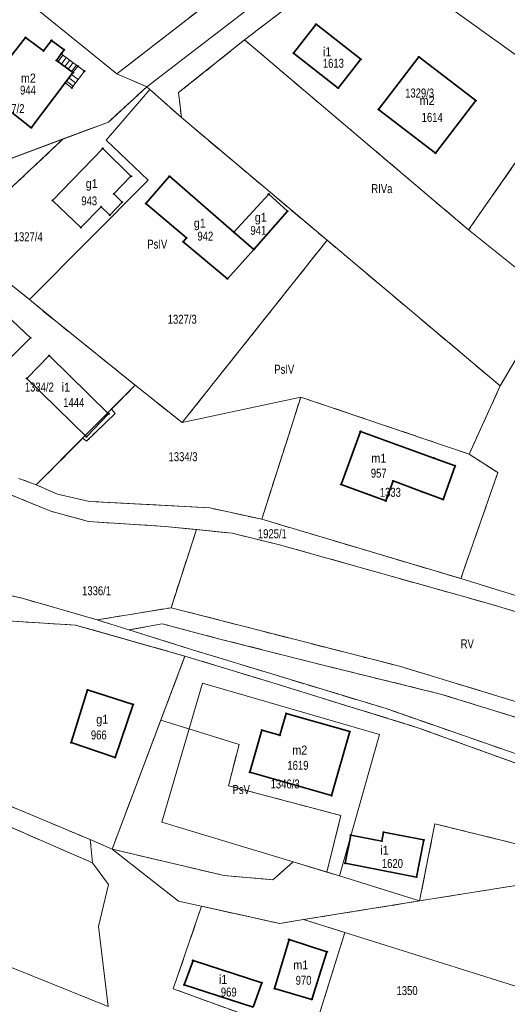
# Model space of a CAD drawing. Header units: metres. Extents: x 7496145 to 7500200, y 5498500 to 5502080.
# Tile 63 of 202: x 7497574 to 7497655, y 5499634 to 5499798. Entities that reach past the tile are written whole.
import ezdxf
from ezdxf.enums import TextEntityAlignment as Align

# ---------------------------------------------------------------- set-up
doc = ezdxf.new("R2010")
doc.units = ezdxf.units.M
doc.header["$MEASUREMENT"] = 0
for name, pattern in [('2.25_0.75', [3, 2.25, -0.75]), ('219-1000', [0]), ('egug-1000', [0])]:
    doc.linetypes.add(name, pattern=pattern)
doc.layers.get('0').update_dxf_attribs({"color": 2, "linetype": 'CONTINUOUS', "lineweight": 5})
for name, color, linetype in [('209-oznaczenie konturu klasyfikacyjnego', 7, 'CONTINUOUS'), ('211-numer działki ewidencyjnej', 7, 'CONTINUOUS'), ('217-kontur klasyfikacyjny', 7, 'CONTINUOUS'), ('218-kontur użytku gruntowego', 7, 'CONTINUOUS'), ('219-działka ewidencyjna', 7, 'CONTINUOUS'), ('312-budynek ewidencyjny', 7, 'CONTINUOUS'), ('312-oznaczenie budynku ewidencyjnego', 7, 'CONTINUOUS'), ('312-oznaczenie budynku ewidencyjnego-Atr117', 7, 'CONTINUOUS'), ('352-schody', 7, 'CONTINUOUS'), ('Punkt budynku', 7, 'CONTINUOUS')]:
    doc.layers.add(name, color=color, linetype=linetype)
doc.styles.get("Standard").update_dxf_attribs({"font": 'Working1250', "width": 0.75})

# ---------------------------------------------------------------- blocks, each defined once
blk = doc.blocks.new('PUNKTBUD')
at = {"color": 0}
blk.add_circle((0, 0), 0.09, dxfattribs=at)

msp = doc.modelspace()

# ---------------------------------------------------------------- linework, layer by layer
at = {"layer": '217-kontur klasyfikacyjny', "color": 3, "linetype": '2.25_0.75', "lineweight": 18, "flags": 128}
for points in [[(7497611.52, 5499795), (7497631.8, 5499810.5)], [(7497611.21, 5499805.66), (7497599.22, 5499796.36)], [(7497599.22, 5499796.36), (7497593.54, 5499791.94)], [(7497611.52, 5499795), (7497600.49, 5499786.18)], [(7497649.02, 5499763.21), (7497611.52, 5499795)], [(7497593.54, 5499791.94), (7497590.13, 5499789.3)], [(7497590.13, 5499789.3), (7497595.17, 5499787.17)], [(7497595.17, 5499787.17), (7497588.76, 5499781.26)], [(7497595.68, 5499786.72), (7497595.17, 5499787.17)], [(7497600.96, 5499781.99), (7497595.68, 5499786.72)], [(7497600.49, 5499786.18), (7497600.96, 5499781.99)], [(7497600.96, 5499781.99), (7497625.34, 5499761.48)], [(7497588.76, 5499781.26), (7497581.18, 5499778.43)], [(7497581.18, 5499778.43), (7497554.51, 5499768.45)], [(7497581.18, 5499778.43), (7497563.14, 5499761.55)], [(7497657.88, 5499775.95), (7497649.02, 5499763.21)], [(7497625.34, 5499761.48), (7497601.08, 5499730.99)], [(7497654.3, 5499737.12), (7497625.34, 5499761.48)], [(7497571.58, 5499754.77), (7497575.51, 5499751.55)], [(7497654.3, 5499737.12), (7497663.04, 5499751.98)], [(7497575.51, 5499751.55), (7497580.21, 5499747.7)], [(7497580.21, 5499747.7), (7497593.22, 5499737.24)], [(7497593.22, 5499737.24), (7497589.24, 5499733.23)], [(7497601.08, 5499730.99), (7497593.22, 5499737.24)], [(7497649.12, 5499725.71), (7497654.3, 5499737.12)], [(7497614.39, 5499714.82), (7497620.93, 5499735.25)], [(7497620.93, 5499735.25), (7497649.12, 5499725.71)], [(7497589.88, 5499732.51), (7497585.07, 5499727.88)], [(7497589.24, 5499733.23), (7497589.88, 5499732.51)], [(7497584.44, 5499728.4), (7497576.67, 5499720.56)], [(7497585.07, 5499727.88), (7497584.44, 5499728.4)], [(7497649.12, 5499725.71), (7497653.9, 5499722.64)], [(7497653.9, 5499722.64), (7497647.71, 5499704.89)], [(7497576.67, 5499720.56), (7497573.76, 5499721.64)], [(7497580.21, 5499719.01), (7497576.67, 5499720.56)], [(7497579.09, 5499716.17), (7497572.49, 5499718.86)], [(7497585.57, 5499717.8), (7497580.21, 5499719.01)], [(7497590.1, 5499717.56), (7497585.57, 5499717.8)], [(7497605.7, 5499716.72), (7497590.1, 5499717.56)], [(7497585.38, 5499714.43), (7497579.09, 5499716.17)], [(7497614.39, 5499714.82), (7497605.7, 5499716.72)], [(7497598.21, 5499713.62), (7497585.38, 5499714.43)], [(7497647.71, 5499704.89), (7497614.39, 5499714.82)], [(7497603.47, 5499713.09), (7497598.21, 5499713.62)], [(7497599.21, 5499700.02), (7497603.47, 5499713.09)], [(7497603.47, 5499713.09), (7497609.46, 5499712.48)], [(7497609.46, 5499712.48), (7497617.35, 5499710.55)], [(7497617.35, 5499710.55), (7497651.54, 5499700.95)], [(7497558.11, 5499705.29), (7497574.32, 5499701.6)], [(7497695.19, 5499690.2), (7497647.71, 5499704.89)], [(7497574.32, 5499701.6), (7497586.86, 5499697.98)], [(7497651.54, 5499700.95), (7497694.17, 5499688.37)], [(7497586.86, 5499697.98), (7497599.21, 5499700.02)], [(7497599.21, 5499700.02), (7497619.8, 5499694.74)], [(7497583.21, 5499697.1), (7497560.44, 5499698.53)], [(7497592.16, 5499696.3), (7497586.86, 5499697.98)], [(7497588.22, 5499695.69), (7497583.21, 5499697.1)], [(7497597.74, 5499697.34), (7497592.16, 5499696.3)], [(7497592.16, 5499696.3), (7497602.09, 5499693.2)], [(7497607.4, 5499694.78), (7497597.74, 5499697.34)], [(7497601.55, 5499691.93), (7497588.22, 5499695.69)], [(7497623.11, 5499690.8), (7497607.4, 5499694.78)], [(7497619.8, 5499694.74), (7497637.42, 5499690.25)], [(7497602.09, 5499693.2), (7497635.19, 5499683.14)], [(7497597.5, 5499681.2), (7497601.55, 5499691.93)], [(7497601.55, 5499691.93), (7497616.07, 5499687.5)], [(7497644.32, 5499685.57), (7497623.11, 5499690.8)], [(7497637.42, 5499690.25), (7497660.31, 5499683.29)], [(7497616.07, 5499687.5), (7497640.53, 5499679.95)], [(7497664.31, 5499679.41), (7497644.32, 5499685.57)], [(7497635.19, 5499683.14), (7497687.97, 5499664.79)], [(7497589.37, 5499659.64), (7497597.5, 5499681.2)], [(7497610.61, 5499677.16), (7497597.5, 5499681.2)], [(7497640.53, 5499679.95), (7497664.05, 5499671.44)], [(7497608.82, 5499670.25), (7497610.61, 5499677.16)], [(7497585.7, 5499661.23), (7497562.04, 5499671.14)], [(7497627.64, 5499665.25), (7497608.82, 5499670.25)], [(7497558.64, 5499669.28), (7497586.09, 5499657.33)], [(7497625.28, 5499655.81), (7497627.64, 5499665.25)], [(7497643.37, 5499663.87), (7497640.8, 5499650.97)], [(7497660.07, 5499659.76), (7497643.37, 5499663.87)], [(7497586.09, 5499657.33), (7497585.7, 5499661.23)], [(7497585.7, 5499661.23), (7497589.37, 5499659.64)], [(7497589.37, 5499659.64), (7497608.13, 5499655.21)], [(7497616.27, 5499654.52), (7497619.65, 5499657.51)], [(7497619.65, 5499657.51), (7497625.28, 5499655.81)], [(7497608.13, 5499655.21), (7497616.27, 5499654.52)], [(7497627.39, 5499655.18), (7497625.28, 5499655.81)], [(7497640.8, 5499650.97), (7497627.39, 5499655.18)], [(7497662.54, 5499654.47), (7497640.8, 5499650.97)], [(7497599.59, 5499636.27), (7497604.32, 5499650.09)], [(7497604.32, 5499650.09), (7497617.42, 5499647.19)], [(7497621.39, 5499647.86), (7497640.8, 5499650.97)], [(7497617.42, 5499647.19), (7497621.39, 5499647.86)], [(7497621.39, 5499647.86), (7497628.31, 5499645.69)], [(7497628.31, 5499645.69), (7497621.38, 5499623.58)], [(7497610.99, 5499632.12), (7497599.59, 5499636.27)]]:
    msp.add_lwpolyline(points, dxfattribs=at)
at = {"layer": '218-kontur użytku gruntowego', "color": 3, "linetype": 'egug-1000', "lineweight": 18, "flags": 128}
for points in [[(7497631.8, 5499810.5), (7497611.52, 5499795)], [(7497611.21, 5499805.66), (7497599.22, 5499796.36)], [(7497599.22, 5499796.36), (7497590.13, 5499789.3)], [(7497611.52, 5499795), (7497600.49, 5499786.18)], [(7497611.52, 5499795), (7497649.02, 5499763.21)], [(7497590.13, 5499789.3), (7497595.17, 5499787.17)], [(7497595.17, 5499787.17), (7497588.76, 5499781.26)], [(7497595.68, 5499786.72), (7497595.17, 5499787.17)], [(7497600.96, 5499781.99), (7497595.68, 5499786.72)], [(7497600.49, 5499786.18), (7497600.96, 5499781.99)], [(7497600.96, 5499781.99), (7497625.34, 5499761.48)], [(7497588.76, 5499781.26), (7497581.18, 5499778.43)], [(7497581.18, 5499778.43), (7497554.51, 5499768.45)], [(7497581.18, 5499778.43), (7497563.14, 5499761.55)], [(7497649.02, 5499763.21), (7497657.88, 5499775.95)], [(7497625.34, 5499761.48), (7497601.08, 5499730.99)], [(7497625.34, 5499761.48), (7497654.3, 5499737.12)], [(7497571.58, 5499754.77), (7497575.51, 5499751.55)], [(7497663.04, 5499751.98), (7497654.3, 5499737.12)], [(7497575.51, 5499751.55), (7497580.21, 5499747.7)], [(7497580.21, 5499747.7), (7497593.22, 5499737.24)], [(7497593.22, 5499737.24), (7497589.24, 5499733.23)], [(7497601.08, 5499730.99), (7497593.22, 5499737.24)], [(7497654.3, 5499737.12), (7497649.12, 5499725.71)], [(7497620.93, 5499735.25), (7497614.39, 5499714.82)], [(7497649.12, 5499725.71), (7497620.93, 5499735.25)], [(7497589.88, 5499732.51), (7497585.07, 5499727.88)], [(7497589.24, 5499733.23), (7497589.88, 5499732.51)], [(7497584.44, 5499728.4), (7497576.67, 5499720.56)], [(7497585.07, 5499727.88), (7497584.44, 5499728.4)], [(7497649.12, 5499725.71), (7497653.9, 5499722.64)], [(7497653.9, 5499722.64), (7497647.71, 5499704.89)], [(7497576.67, 5499720.56), (7497573.76, 5499721.64)], [(7497576.67, 5499720.56), (7497580.21, 5499719.01)], [(7497572.49, 5499718.86), (7497579.09, 5499716.17)], [(7497580.21, 5499719.01), (7497585.57, 5499717.8)], [(7497585.57, 5499717.8), (7497590.1, 5499717.56)], [(7497590.1, 5499717.56), (7497605.7, 5499716.72)], [(7497579.09, 5499716.17), (7497585.38, 5499714.43)], [(7497605.7, 5499716.72), (7497614.39, 5499714.82)], [(7497585.38, 5499714.43), (7497598.21, 5499713.62)], [(7497614.39, 5499714.82), (7497647.71, 5499704.89)], [(7497598.21, 5499713.62), (7497603.47, 5499713.09)], [(7497599.21, 5499700.02), (7497603.47, 5499713.09)], [(7497603.47, 5499713.09), (7497609.46, 5499712.48)], [(7497609.46, 5499712.48), (7497617.35, 5499710.55)], [(7497617.35, 5499710.55), (7497651.54, 5499700.95)], [(7497558.11, 5499705.29), (7497574.32, 5499701.6)], [(7497647.71, 5499704.89), (7497695.19, 5499690.2)], [(7497574.32, 5499701.6), (7497586.86, 5499697.98)], [(7497651.54, 5499700.95), (7497694.17, 5499688.37)], [(7497586.86, 5499697.98), (7497599.21, 5499700.02)], [(7497599.21, 5499700.02), (7497619.8, 5499694.74)], [(7497583.21, 5499697.1), (7497560.44, 5499698.53)], [(7497586.86, 5499697.98), (7497592.16, 5499696.3)], [(7497588.22, 5499695.69), (7497583.21, 5499697.1)], [(7497592.16, 5499696.3), (7497597.74, 5499697.34)], [(7497592.16, 5499696.3), (7497602.09, 5499693.2)], [(7497597.74, 5499697.34), (7497607.4, 5499694.78)], [(7497601.55, 5499691.93), (7497588.22, 5499695.69)], [(7497607.4, 5499694.78), (7497623.11, 5499690.8)], [(7497619.8, 5499694.74), (7497637.42, 5499690.25)], [(7497602.09, 5499693.2), (7497635.19, 5499683.14)], [(7497597.5, 5499681.2), (7497601.55, 5499691.93)], [(7497601.55, 5499691.93), (7497616.07, 5499687.5)], [(7497623.11, 5499690.8), (7497644.32, 5499685.57)], [(7497637.42, 5499690.25), (7497660.31, 5499683.29)], [(7497616.07, 5499687.5), (7497640.53, 5499679.95)], [(7497644.32, 5499685.57), (7497664.31, 5499679.41)], [(7497635.19, 5499683.14), (7497687.97, 5499664.79)], [(7497597.5, 5499681.2), (7497589.37, 5499659.64)], [(7497610.61, 5499677.16), (7497597.5, 5499681.2)], [(7497640.53, 5499679.95), (7497664.05, 5499671.44)], [(7497608.82, 5499670.25), (7497610.61, 5499677.16)], [(7497585.7, 5499661.23), (7497562.04, 5499671.14)], [(7497627.64, 5499665.25), (7497608.82, 5499670.25)], [(7497558.64, 5499669.28), (7497586.09, 5499657.33)], [(7497625.28, 5499655.81), (7497627.64, 5499665.25)], [(7497640.8, 5499650.97), (7497643.37, 5499663.87)], [(7497643.37, 5499663.87), (7497660.07, 5499659.76)], [(7497586.09, 5499657.33), (7497585.7, 5499661.23)], [(7497585.7, 5499661.23), (7497589.37, 5499659.64)], [(7497589.37, 5499659.64), (7497608.13, 5499655.21)], [(7497616.27, 5499654.52), (7497619.65, 5499657.51)], [(7497619.65, 5499657.51), (7497625.28, 5499655.81)], [(7497608.13, 5499655.21), (7497616.27, 5499654.52)], [(7497627.39, 5499655.18), (7497625.28, 5499655.81)], [(7497640.8, 5499650.97), (7497627.39, 5499655.18)], [(7497662.54, 5499654.47), (7497640.8, 5499650.97)], [(7497599.59, 5499636.27), (7497604.32, 5499650.09)], [(7497604.32, 5499650.09), (7497617.42, 5499647.19)], [(7497621.39, 5499647.86), (7497640.8, 5499650.97)], [(7497617.42, 5499647.19), (7497621.39, 5499647.86)], [(7497628.31, 5499645.69), (7497621.39, 5499647.86)], [(7497621.38, 5499623.58), (7497628.31, 5499645.69)], [(7497610.99, 5499632.12), (7497599.59, 5499636.27)]]:
    msp.add_lwpolyline(points, dxfattribs=at)
at = {"layer": '219-działka ewidencyjna', "color": 3, "linetype": '219-1000', "lineweight": 18, "flags": 128}
for points in [[(7497611.52, 5499795), (7497631.8, 5499810.5)], [(7497631.8, 5499810.5), (7497665.25, 5499786.54)], [(7497590.13, 5499789.3), (7497611.21, 5499805.66)], [(7497573.48, 5499802.87), (7497590.13, 5499789.3)], [(7497595.17, 5499787.17), (7497612.94, 5499800.8)], [(7497600.49, 5499786.18), (7497611.52, 5499795)], [(7497611.52, 5499795), (7497649.02, 5499763.21)], [(7497590.13, 5499789.3), (7497595.17, 5499787.17)], [(7497588.38, 5499778.21), (7497595.68, 5499786.72)], [(7497588.76, 5499781.26), (7497595.17, 5499787.17)], [(7497595.17, 5499787.17), (7497595.68, 5499786.72)], [(7497600.96, 5499781.99), (7497595.68, 5499786.72)], [(7497649.02, 5499763.21), (7497665.25, 5499786.54)], [(7497600.49, 5499786.18), (7497600.96, 5499781.99)], [(7497654.3, 5499737.12), (7497600.96, 5499781.99)], [(7497554.51, 5499768.45), (7497588.76, 5499781.26)], [(7497588.38, 5499778.21), (7497595.41, 5499771.54)], [(7497575.51, 5499751.55), (7497595.41, 5499771.54)], [(7497649.02, 5499763.21), (7497673.24, 5499743.8)], [(7497571.58, 5499754.77), (7497575.51, 5499751.55)], [(7497580.21, 5499747.7), (7497575.51, 5499751.55)], [(7497580.21, 5499747.7), (7497593.22, 5499737.24)], [(7497576.67, 5499720.56), (7497593.22, 5499737.24)], [(7497593.22, 5499737.24), (7497601.08, 5499730.99)], [(7497654.3, 5499737.12), (7497649.12, 5499725.71)], [(7497601.08, 5499730.99), (7497620.93, 5499735.25)], [(7497614.39, 5499714.82), (7497620.93, 5499735.25)], [(7497620.93, 5499735.25), (7497649.12, 5499725.71)], [(7497653.9, 5499722.64), (7497649.12, 5499725.71)], [(7497647.71, 5499704.89), (7497653.9, 5499722.64)], [(7497573.76, 5499721.64), (7497576.67, 5499720.56)], [(7497576.67, 5499720.56), (7497580.21, 5499719.01)], [(7497572.49, 5499718.86), (7497579.09, 5499716.17)], [(7497580.21, 5499719.01), (7497585.57, 5499717.8)], [(7497585.57, 5499717.8), (7497605.7, 5499716.72)], [(7497579.09, 5499716.17), (7497585.38, 5499714.43)], [(7497605.7, 5499716.72), (7497614.39, 5499714.82)], [(7497598.21, 5499713.62), (7497585.38, 5499714.43)], [(7497647.71, 5499704.89), (7497614.39, 5499714.82)], [(7497598.21, 5499713.62), (7497609.46, 5499712.48)], [(7497617.35, 5499710.55), (7497609.46, 5499712.48)], [(7497617.35, 5499710.55), (7497651.54, 5499700.95)], [(7497558.11, 5499705.29), (7497574.32, 5499701.6)], [(7497647.71, 5499704.89), (7497695.19, 5499690.2)], [(7497574.32, 5499701.6), (7497586.86, 5499697.98)], [(7497651.54, 5499700.95), (7497694.17, 5499688.37)], [(7497586.86, 5499697.98), (7497599.21, 5499700.02)], [(7497599.21, 5499700.02), (7497619.8, 5499694.74)], [(7497583.21, 5499697.1), (7497560.44, 5499698.53)], [(7497586.86, 5499697.98), (7497592.16, 5499696.3)], [(7497583.21, 5499697.1), (7497601.55, 5499691.93)], [(7497592.16, 5499696.3), (7497597.74, 5499697.34)], [(7497602.09, 5499693.2), (7497592.16, 5499696.3)], [(7497597.74, 5499697.34), (7497607.4, 5499694.78)], [(7497623.11, 5499690.8), (7497607.4, 5499694.78)], [(7497637.42, 5499690.25), (7497619.8, 5499694.74)], [(7497602.09, 5499693.2), (7497635.19, 5499683.14)], [(7497601.55, 5499691.93), (7497589.37, 5499659.64)], [(7497601.55, 5499691.93), (7497616.07, 5499687.5)], [(7497623.11, 5499690.8), (7497644.32, 5499685.57)], [(7497637.42, 5499690.25), (7497660.31, 5499683.29)], [(7497597.67, 5499664.13), (7497604.49, 5499687.4)], [(7497604.49, 5499687.4), (7497634.08, 5499678.79)], [(7497616.07, 5499687.5), (7497640.53, 5499679.95)], [(7497644.32, 5499685.57), (7497664.31, 5499679.41)], [(7497687.97, 5499664.79), (7497635.19, 5499683.14)], [(7497640.53, 5499679.95), (7497685.49, 5499663.68)], [(7497627.39, 5499655.18), (7497634.08, 5499678.79)], [(7497562.04, 5499671.14), (7497585.7, 5499661.23)], [(7497558.64, 5499669.28), (7497586.09, 5499657.33)], [(7497597.67, 5499664.13), (7497627.39, 5499655.18)], [(7497585.7, 5499661.23), (7497589.37, 5499659.64)], [(7497586.09, 5499657.33), (7497585.7, 5499661.23)], [(7497589.37, 5499659.64), (7497600.48, 5499650.94)], [(7497586.09, 5499657.33), (7497588.76, 5499653.73)], [(7497587.05, 5499646.71), (7497588.76, 5499653.73)], [(7497600.48, 5499650.94), (7497617.42, 5499647.19)], [(7497587.05, 5499646.71), (7497588.69, 5499633.32)], [(7497617.42, 5499647.19), (7497621.39, 5499647.86)], [(7497621.39, 5499647.86), (7497688.11, 5499626.9)], [(7497572.5, 5499639.82), (7497588.69, 5499633.32)]]:
    msp.add_lwpolyline(points, dxfattribs=at)
at = {"layer": '312-budynek ewidencyjny', "color": 7, "linetype": 'Continuous', "lineweight": 35, "flags": 128}
for points in [[(7497619.71, 5499792.78), (7497623.48, 5499797.6)], [(7497623.48, 5499797.6), (7497630.97, 5499791.75)], [(7497567.88, 5499786.51), (7497574.85, 5499795.4)], [(7497574.85, 5499795.4), (7497577.89, 5499793.15)], [(7497577.89, 5499793.15), (7497579.2, 5499794.92)], [(7497579.2, 5499794.92), (7497581.34, 5499793.34)], [(7497581.34, 5499793.34), (7497580.85, 5499792.67)], [(7497580.85, 5499792.67), (7497580.03, 5499791.57)], [(7497580.03, 5499791.57), (7497582.8, 5499789.52)], [(7497627.19, 5499786.93), (7497619.71, 5499792.78)], [(7497630.97, 5499791.75), (7497627.19, 5499786.93)], [(7497633.94, 5499783.35), (7497640.67, 5499792.14)], [(7497640.67, 5499792.14), (7497650.2, 5499784.84)], [(7497582.8, 5499789.52), (7497581.5, 5499787.81)], [(7497575.83, 5499780.31), (7497567.88, 5499786.51)], [(7497581.5, 5499787.81), (7497575.83, 5499780.31)], [(7497650.2, 5499784.84), (7497643.47, 5499776.05)], [(7497643.47, 5499776.05), (7497633.94, 5499783.35)], [(7497579.37, 5499768.14), (7497587.78, 5499776.84)], [(7497587.78, 5499776.84), (7497592.51, 5499772.18)], [(7497592.51, 5499772.18), (7497589.63, 5499769.24)], [(7497594.98, 5499767.63), (7497598.95, 5499772.18)], [(7497598.95, 5499772.18), (7497609.75, 5499762.83)], [(7497589.63, 5499769.24), (7497591.05, 5499767.84)], [(7497609.75, 5499762.83), (7497615.56, 5499769.21)], [(7497615.56, 5499769.21), (7497618.7, 5499766.35)], [(7497584.1, 5499763.6), (7497579.37, 5499768.14)], [(7497587.52, 5499767.09), (7497584.1, 5499763.6)], [(7497588.98, 5499765.66), (7497587.52, 5499767.09)], [(7497591.05, 5499767.84), (7497588.98, 5499765.66)], [(7497601.82, 5499761.88), (7497594.98, 5499767.63)], [(7497618.7, 5499766.35), (7497613.08, 5499759.92)], [(7497601.27, 5499761.23), (7497601.82, 5499761.88)], [(7497609.75, 5499762.83), (7497613.08, 5499759.92)], [(7497613.08, 5499759.92), (7497609.75, 5499762.83)], [(7497608.64, 5499755.04), (7497601.27, 5499761.23)], [(7497613.08, 5499759.92), (7497608.64, 5499755.04)], [(7497571.64, 5499749.03), (7497575.69, 5499745.17)], [(7497575.69, 5499745.17), (7497565.71, 5499735.16)], [(7497575.07, 5499738.38), (7497578.8, 5499742.19)], [(7497578.8, 5499742.19), (7497588.77, 5499732.45)], [(7497585.05, 5499728.63), (7497575.07, 5499738.38)], [(7497588.77, 5499732.45), (7497585.05, 5499728.63)], [(7497627.68, 5499720.65), (7497630.91, 5499729.52)], [(7497630.91, 5499729.52), (7497643.18, 5499725.06)], [(7497643.18, 5499725.06), (7497646.77, 5499723.75)], [(7497646.77, 5499723.75), (7497644.74, 5499718.12)], [(7497635.14, 5499717.89), (7497627.68, 5499720.65)], [(7497636.37, 5499721.22), (7497635.14, 5499717.89)], [(7497641.14, 5499719.45), (7497636.37, 5499721.22)], [(7497644.74, 5499718.12), (7497641.14, 5499719.45)], [(7497582.51, 5499677.45), (7497585.24, 5499686.27)], [(7497585.24, 5499686.27), (7497592.89, 5499683.84)], [(7497592.89, 5499683.84), (7497589.87, 5499674.95)], [(7497617.42, 5499678.68), (7497618.47, 5499682.33)], [(7497618.47, 5499682.33), (7497629.12, 5499679.29)], [(7497612.39, 5499672.49), (7497614.4, 5499679.55)], [(7497614.4, 5499679.55), (7497617.42, 5499678.68)], [(7497629.12, 5499679.29), (7497626.06, 5499668.59)], [(7497589.87, 5499674.95), (7497582.51, 5499677.45)], [(7497626.06, 5499668.59), (7497612.39, 5499672.49)], [(7497628.37, 5499657.27), (7497629.28, 5499661.99)], [(7497629.28, 5499661.99), (7497634.5, 5499660.98)], [(7497634.5, 5499660.98), (7497634.78, 5499662.47)], [(7497634.78, 5499662.47), (7497641.5, 5499661.17)], [(7497641.5, 5499661.17), (7497640.3, 5499654.96)], [(7497640.3, 5499654.96), (7497628.37, 5499657.27)], [(7497616.53, 5499636.33), (7497618.96, 5499644.53)], [(7497618.96, 5499644.53), (7497625.31, 5499642.46)], [(7497625.31, 5499642.46), (7497622.75, 5499634.5)], [(7497601.43, 5499636.94), (7497602.89, 5499641.02)], [(7497602.89, 5499641.02), (7497614.4, 5499637.3)], [(7497612.94, 5499633.18), (7497601.43, 5499636.94)], [(7497614.4, 5499637.3), (7497612.94, 5499633.18)], [(7497622.75, 5499634.5), (7497616.53, 5499636.33)]]:
    msp.add_lwpolyline(points, dxfattribs=at)
at = {"layer": '352-schody', "color": 7, "linetype": 'Continuous', "lineweight": 18, "flags": 128}
for points in [[(7497580.85, 5499792.67), (7497583.6, 5499790.6), (7497582.8, 5499789.52), (7497580.03, 5499791.57)], [(7497580.85, 5499792.67), (7497583.6, 5499790.6), (7497582.8, 5499789.52), (7497580.03, 5499791.57)], [(7497581.5, 5499787.81), (7497582.8, 5499789.52), (7497583.6, 5499790.6), (7497584.71, 5499789.78), (7497582.6, 5499786.98)], [(7497581.5, 5499787.81), (7497582.8, 5499789.52), (7497583.6, 5499790.6), (7497584.71, 5499789.78), (7497582.6, 5499786.98)]]:
    msp.add_lwpolyline(points, close=True, dxfattribs=at)
for points in [[(7497580.31, 5499791.37), (7497581.13, 5499792.46)], [(7497580.87, 5499790.95), (7497581.69, 5499792.04)], [(7497581.43, 5499790.53), (7497582.25, 5499791.62)], [(7497581.99, 5499790.12), (7497582.81, 5499791.2)], [(7497582.56, 5499789.7), (7497583.37, 5499790.78)], [(7497582.81, 5499787.26), (7497581.71, 5499788.09)], [(7497583.23, 5499787.82), (7497582.13, 5499788.65)], [(7497583.65, 5499788.37), (7497582.56, 5499789.2)]]:
    msp.add_lwpolyline(points, dxfattribs=at)

# ---------------------------------------------------------------- block references
at = {"layer": 'Punkt budynku', "color": 5, "linetype": 'Continuous', "lineweight": 13}
for p in [(7497623.48, 5499797.6), (7497574.85, 5499795.4), (7497579.2, 5499794.92), (7497577.89, 5499793.15), (7497581.34, 5499793.34), (7497580.03, 5499791.57), (7497580.85, 5499792.67), (7497619.71, 5499792.78), (7497630.97, 5499791.75), (7497640.67, 5499792.14), (7497583.6, 5499790.6), (7497584.71, 5499789.78), (7497582.8, 5499789.52), (7497581.5, 5499787.81), (7497582.6, 5499786.98), (7497627.19, 5499786.93), (7497650.2, 5499784.84), (7497633.94, 5499783.35), (7497575.83, 5499780.31), (7497587.78, 5499776.84), (7497643.47, 5499776.05), (7497592.51, 5499772.18), (7497598.95, 5499772.18), (7497579.37, 5499768.14), (7497589.63, 5499769.24), (7497615.56, 5499769.21), (7497587.52, 5499767.09), (7497591.05, 5499767.84), (7497594.98, 5499767.63), (7497588.98, 5499765.66), (7497618.7, 5499766.35), (7497584.1, 5499763.6), (7497601.82, 5499761.88), (7497609.75, 5499762.83), (7497601.27, 5499761.23), (7497613.08, 5499759.92), (7497608.64, 5499755.04), (7497575.69, 5499745.17), (7497578.8, 5499742.19), (7497575.07, 5499738.38), (7497588.77, 5499732.45), (7497585.05, 5499728.63), (7497630.91, 5499729.52), (7497643.18, 5499725.06), (7497646.77, 5499723.75), (7497627.68, 5499720.65), (7497636.37, 5499721.22), (7497641.14, 5499719.45), (7497635.14, 5499717.89), (7497644.74, 5499718.12), (7497585.24, 5499686.27), (7497592.89, 5499683.84), (7497618.47, 5499682.33), (7497614.4, 5499679.55), (7497629.12, 5499679.29), (7497617.42, 5499678.68), (7497582.51, 5499677.45), (7497589.87, 5499674.95), (7497612.39, 5499672.49), (7497626.06, 5499668.59), (7497629.28, 5499661.99), (7497634.78, 5499662.47), (7497641.5, 5499661.17), (7497634.5, 5499660.98), (7497628.37, 5499657.27), (7497640.3, 5499654.96), (7497618.96, 5499644.53), (7497625.31, 5499642.46), (7497602.89, 5499641.02), (7497601.43, 5499636.94), (7497614.4, 5499637.3), (7497616.53, 5499636.33), (7497622.75, 5499634.5)]:
    msp.add_blockref('PUNKTBUD', p, dxfattribs=at)

# ---------------------------------------------------------------- texts
at = {"layer": '209-oznaczenie konturu klasyfikacyjnego', "color": 3, "linetype": 'Continuous', "lineweight": 18, "width": 0.79}
for s, p in [('RIVa', (7497632.74, 5499769.37)), ('PsIV', (7497595.24, 5499760.08)), ('PsIV', (7497616.49, 5499739.15)), ('RV', (7497647.69, 5499693.23)), ('PsV', (7497609.51, 5499668.86))]:
    msp.add_text(s, height=1.5, dxfattribs=at).set_placement(p)
at = {"layer": '211-numer działki ewidencyjnej', "color": 3, "linetype": 'Continuous', "lineweight": 18, "width": 0.79}
for s, p in [('1329/3', (7497638.39, 5499786.86)), ('1327/2', (7497569.84, 5499784.25)), ('1327/4', (7497572.89, 5499762.82)), ('1327/3', (7497598.66, 5499749.02)), ('1334/2', (7497574.75, 5499737.68)), ('1334/3', (7497598.8, 5499726.03)), ('1333', (7497634.15, 5499720.07)), ('1925/1', (7497613.75, 5499713.15)), ('1336/1', (7497584.33, 5499703.61)), ('1346/3', (7497615.88, 5499671.29)), ('1350', (7497636.95, 5499636.73))]:
    msp.add_text(s, height=1.5, dxfattribs=at).set_placement(p, align=Align.TOP_LEFT)
at = {"layer": '312-oznaczenie budynku ewidencyjnego', "color": 7, "linetype": 'Continuous', "lineweight": 18, "width": 0.79}
for s, p in [('1613', (7497624.62, 5499791.84)), ('944', (7497573.95, 5499787.35)), ('1614', (7497641.16, 5499782.79)), ('943', (7497584.2, 5499768.82)), ('941', (7497612.5, 5499763.89)), ('942', (7497603.63, 5499762.93)), ('1444', (7497581.18, 5499735.09)), ('957', (7497632.65, 5499723.27)), ('966', (7497585.8, 5499679.49)), ('1619', (7497618.69, 5499674.41)), ('1620', (7497634.5, 5499658)), ('970', (7497620.07, 5499638.45)), ('969', (7497607.55, 5499636.48))]:
    msp.add_text(s, height=1.5, dxfattribs=at).set_placement(p, align=Align.TOP_LEFT)
at = {"layer": '312-oznaczenie budynku ewidencyjnego-Atr117', "color": 7, "width": 0.9}
for s, p in [('i1', (7497625.34, 5499792.27)), ('m2', (7497575.34, 5499787.86)), ('m2', (7497642.07, 5499784.1)), ('g1', (7497585.94, 5499770.22)), ('g1', (7497604.03, 5499763.61)), ('g1', (7497614.23, 5499764.57)), ('g1', (7497587.7, 5499680.61)), ('m2', (7497620.76, 5499675.46)), ('i1', (7497634.94, 5499658.72)), ('m1', (7497620.92, 5499639.52)), ('i1', (7497607.92, 5499637.1))]:
    msp.add_text(s, height=1.5, dxfattribs=at).set_placement(p, align=Align.CENTER)
for s, p in [('i1', (7497580.92, 5499737.67)), ('m1', (7497632.74, 5499725.79))]:
    msp.add_text(s, height=1.5, dxfattribs=at).set_placement(p, align=Align.TOP_LEFT)

doc.saveas('drawing.dxf')
